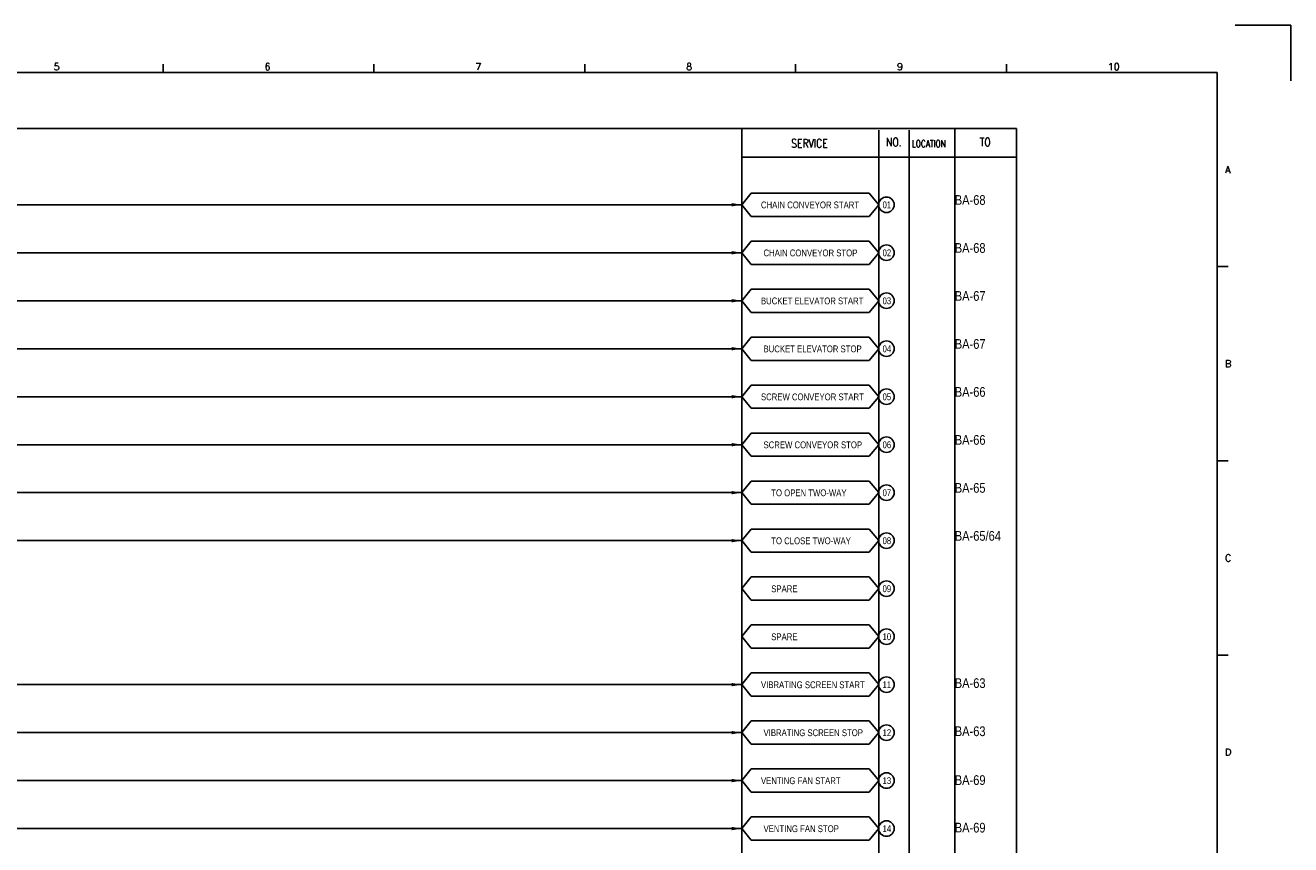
# Model space of a CAD drawing. Extents: x 2722 to 3688, y -648 to 35.
# Tile 3 of 3: x 3164 to 3688, y -305 to 35. Entities that reach past the tile are written whole.
import ezdxf
from ezdxf.enums import TextEntityAlignment as Align
from ezdxf.lldxf.tags import DXFTag

# ---------------------------------------------------------------- set-up
doc = ezdxf.new("R2010")
doc.units = 0
doc.header["$MEASUREMENT"] = 0
for name, color, linetype in [('CON', 4, 'Continuous'), ('HID', 2, 'HIDDEN'), ('圖框CON', 4, 'Continuous'), ('框線', 6, 'Continuous')]:
    doc.layers.add(name, color=color, linetype=linetype)
doc.styles.add('DAYUKP', font='complex', dxfattribs={"bigfont": 'DAYUKP.SHX'})
doc.styles.add('ROMANS', font='romans', dxfattribs={"width": 0.8})
doc.styles.add('style3', font='ARIALN.TTF')
tags = doc.linetypes.add('HIDDEN', pattern=[4, 1.5, -1, 1.5]).pattern_tags.tags
tags[8:9] = [DXFTag(74, 4), DXFTag(75, 0), DXFTag(340, '0'), DXFTag(46, 1.0), DXFTag(50, 0.0), DXFTag(44, 0.0), DXFTag(45, 0.0)]
tags[6:7] = [DXFTag(74, 4), DXFTag(75, 0), DXFTag(340, '0'), DXFTag(46, 1.0), DXFTag(50, 0.0), DXFTag(44, 0.0), DXFTag(45, 0.0)]
tags[4:5] = [DXFTag(74, 4), DXFTag(75, 0), DXFTag(340, '0'), DXFTag(46, 1.0), DXFTag(50, 0.0), DXFTag(44, 0.0), DXFTag(45, 0.0)]

# ---------------------------------------------------------------- blocks, each defined once
blk = doc.blocks.new('LEADER')
at = {"layer": 'CON'}
blk.add_solid([(0.85, -0.57), (0.85, -1.57), (3.85, -1.07)], dxfattribs=at)
blk = doc.blocks.new('1')
at = {"layer": 'Defpoints'}
blk.add_lwpolyline([(2189, 689.33), (2211.97, 689.33), (2211.97, 666.36)], dxfattribs=at)
at = {"layer": '圖框CON'}
for p, q in [((1745.08, 669.85), (1745.08, 673.29)), ((1832.37, 669.85), (1832.37, 673.29)), ((1919.66, 669.85), (1919.66, 673.29)), ((2006.95, 669.85), (2006.95, 673.29)), ((2094.24, 669.85), (2094.24, 673.29)), ((2186.14, 589.41), (2181.53, 589.41)), ((2186.14, 509.01), (2181.53, 509.01)), ((2186.14, 428.61), (2181.53, 428.61))]:
    blk.add_line(p, q, dxfattribs=at)
at = {"layer": '框線'}
for p, q in [((2181.53, 669.81), (1308.62, 669.81)), ((2181.53, 26.6), (2181.53, 669.81))]:
    blk.add_line(p, q, dxfattribs=at)
at = {"style": 'DAYUKP'}
for s, height, p in [('5', 2.87, (1699.8, 670.78)), ('6', 2.87, (1787.1, 670.78)), ('7', 2.87, (1874.39, 670.78)), ('8', 2.87, (1961.68, 670.78)), ('9', 2.87, (2048.97, 670.78)), ('10', 2.871, (2136.26, 670.78))]:
    blk.add_text(s, height=height, dxfattribs=at).set_placement(p)
for s, p in [('A', (2184.79, 629.6)), ('B', (2184.79, 549.2)), ('C', (2184.79, 468.8)), ('D', (2184.79, 388.39))]:
    blk.add_text(s, height=2.87, dxfattribs=at).set_placement(p, align=Align.MIDDLE_LEFT)

msp = doc.modelspace()

# ---------------------------------------------------------------- linework, layer by layer
at = {"layer": 'CON', "color": 6}
for p, q in [((3460.68, -39.75), (3464.58, -34.93)), ((3513.48, -34.93), (3464.58, -34.93)), ((3517.38, -39.75), (3513.48, -34.93)), ((3460.68, -39.75), (3464.58, -44.56)), ((3517.38, -39.75), (3513.48, -44.56)), ((3464.58, -44.56), (3513.48, -44.56)), ((3460.68, -59.61), (3464.58, -54.8)), ((3513.48, -54.8), (3464.58, -54.8)), ((3517.38, -59.61), (3513.48, -54.8)), ((3460.68, -59.61), (3464.58, -64.43)), ((3517.38, -59.61), (3513.48, -64.43)), ((3464.58, -64.43), (3513.48, -64.43)), ((3460.68, -79.48), (3464.58, -74.67)), ((3513.48, -74.67), (3464.58, -74.67)), ((3517.38, -79.48), (3513.48, -74.67)), ((3460.68, -79.48), (3464.58, -84.3)), ((3517.38, -79.48), (3513.48, -84.3)), ((3464.58, -84.3), (3513.48, -84.3)), ((3460.68, -99.35), (3464.58, -94.53)), ((3460.68, -99.35), (3464.58, -104.17)), ((3513.48, -94.53), (3464.58, -94.53)), ((3517.38, -99.35), (3513.48, -94.53)), ((3517.38, -99.35), (3513.48, -104.17)), ((3464.58, -104.17), (3513.48, -104.17)), ((3460.68, -119.22), (3464.58, -114.4)), ((3513.48, -114.4), (3464.58, -114.4)), ((3517.38, -119.22), (3513.48, -114.4)), ((3460.68, -119.22), (3464.58, -124.03)), ((3517.38, -119.22), (3513.48, -124.03)), ((3464.58, -124.03), (3513.48, -124.03)), ((3460.68, -139.09), (3464.58, -134.27)), ((3513.48, -134.27), (3464.58, -134.27)), ((3517.38, -139.09), (3513.48, -134.27)), ((3460.68, -139.09), (3464.58, -143.9)), ((3517.38, -139.09), (3513.48, -143.9)), ((3464.58, -143.9), (3513.48, -143.9)), ((3460.68, -158.95), (3464.58, -154.14)), ((3513.48, -154.14), (3464.58, -154.14)), ((3517.38, -158.95), (3513.48, -154.14)), ((3460.68, -158.95), (3464.58, -163.77)), ((3517.38, -158.95), (3513.48, -163.77)), ((3464.58, -163.77), (3513.48, -163.77)), ((3460.68, -178.82), (3464.58, -174.01)), ((3513.48, -174.01), (3464.58, -174.01)), ((3517.38, -178.82), (3513.48, -174.01)), ((3460.68, -178.82), (3464.58, -183.64)), ((3517.38, -178.82), (3513.48, -183.64)), ((3464.58, -183.64), (3513.48, -183.64)), ((3460.68, -198.69), (3464.58, -193.87)), ((3460.68, -198.69), (3464.58, -203.51)), ((3513.48, -193.87), (3464.58, -193.87)), ((3517.38, -198.69), (3513.48, -193.87)), ((3517.38, -198.69), (3513.48, -203.51)), ((3464.58, -203.51), (3513.48, -203.51)), ((3460.68, -218.56), (3464.58, -213.74)), ((3513.48, -213.74), (3464.58, -213.74)), ((3517.38, -218.56), (3513.48, -213.74)), ((3460.68, -218.56), (3464.58, -223.38)), ((3517.38, -218.56), (3513.48, -223.38)), ((3464.58, -223.38), (3513.48, -223.38)), ((3460.68, -238.43), (3464.58, -233.61)), ((3513.48, -233.61), (3464.58, -233.61)), ((3517.38, -238.43), (3513.48, -233.61)), ((3460.68, -238.43), (3464.58, -243.24)), ((3517.38, -238.43), (3513.48, -243.24)), ((3464.58, -243.24), (3513.48, -243.24)), ((3460.68, -258.3), (3464.58, -253.48)), ((3513.48, -253.48), (3464.58, -253.48)), ((3517.38, -258.3), (3513.48, -253.48)), ((3460.68, -258.3), (3464.58, -263.11)), ((3517.38, -258.3), (3513.48, -263.11)), ((3464.58, -263.11), (3513.48, -263.11)), ((3460.68, -278.16), (3464.58, -273.35)), ((3513.48, -273.35), (3464.58, -273.35)), ((3517.38, -278.16), (3513.48, -273.35)), ((3460.68, -278.16), (3464.58, -282.98)), ((3517.38, -278.16), (3513.48, -282.98)), ((3464.58, -282.98), (3513.48, -282.98)), ((3460.68, -298.03), (3464.58, -293.22)), ((3513.48, -293.22), (3464.58, -293.22)), ((3517.38, -298.03), (3513.48, -293.22)), ((3460.68, -298.03), (3464.58, -302.85)), ((3517.38, -298.03), (3513.48, -302.85)), ((3464.58, -302.85), (3513.48, -302.85))]:
    msp.add_line(p, q, dxfattribs=at)
at = {"layer": 'CON'}
for p, q in [((3015.48, -39.75), (3460.68, -39.75)), ((3015.48, -59.61), (3460.68, -59.61)), ((3015.48, -79.48), (3460.68, -79.48)), ((3015.48, -99.35), (3460.68, -99.35)), ((3015.48, -119.22), (3460.68, -119.22)), ((3015.48, -139.09), (3460.68, -139.09)), ((3015.48, -158.95), (3460.68, -158.95)), ((3015.48, -178.82), (3460.68, -178.82)), ((3015.48, -238.43), (3460.68, -238.43)), ((3015.48, -258.3), (3460.68, -258.3)), ((3015.48, -278.16), (3460.68, -278.16)), ((3015.48, -298.03), (3460.68, -298.03))]:
    msp.add_line(p, q, dxfattribs=at)
msp.add_lwpolyline([(2860.43, -8.19), (3574.43, -8.19), (3574.43, -507.99), (2860.43, -507.99)], close=True, dxfattribs=at)
for centre in [(3520.6, -39.75), (3520.6, -59.61), (3520.6, -79.48), (3520.6, -99.35), (3520.6, -119.22), (3520.6, -139.09), (3520.6, -158.95), (3520.6, -178.82), (3520.6, -198.69), (3520.6, -218.56), (3520.6, -238.43), (3520.6, -258.3), (3520.6, -278.16), (3520.6, -298.03)]:
    msp.add_circle(centre, 3.21, dxfattribs=at)
at = {"layer": 'HID'}
for p, q in [((3460.68, -8.19), (3460.68, -507.99)), ((3517.38, -8.89), (3517.38, -507.99)), ((3529.98, -8.89), (3529.98, -507.99)), ((3548.88, -8.19), (3548.88, -507.99)), ((3460.68, -20.09), (3574.43, -20.09))]:
    msp.add_line(p, q, dxfattribs=at)

# ---------------------------------------------------------------- block references
msp.add_blockref('1', (1476, -654.78))
at = {"layer": 'CON', "xscale": 1.4, "yscale": 1.4, "zscale": 1.4}
for p in [(3455.29, -38.25), (3455.29, -58.12), (3455.29, -77.99), (3455.29, -97.86), (3455.29, -117.73), (3455.29, -137.59), (3455.29, -157.46), (3455.29, -177.33), (3455.29, -236.94), (3455.29, -256.8), (3455.29, -276.67), (3455.29, -296.54)]:
    msp.add_blockref('LEADER', p, dxfattribs=at)

# ---------------------------------------------------------------- texts
at = {"layer": 'CON', "style": 'ROMANS', "width": 0.8}
for s, p in [('SERVICE', (3488.72, -14.32)), ('NO.', (3523.68, -13.79)), ('TO', (3561.48, -13.79))]:
    msp.add_text(s, height=3.5, dxfattribs=at).set_placement(p, align=Align.MIDDLE)
msp.add_text('LOCATION', height=2.8, dxfattribs=at).set_placement((3531.12, -16.69), align=Align.BOTTOM_LEFT)
at = {"layer": 'CON', "style": 'style3'}
for s, p in [('BA-68', (3548.88, -39.77)), ('BA-68', (3548.88, -59.64)), ('BA-67', (3548.88, -79.51)), ('BA-67', (3548.88, -99.38)), ('BA-66', (3548.88, -119.24)), ('BA-66', (3548.88, -139.11)), ('BA-65', (3548.88, -158.98)), ('BA-65/64', (3548.88, -178.85)), ('BA-63', (3548.88, -239.81)), ('BA-63', (3548.88, -259.74)), ('BA-69', (3548.88, -279.96)), ('BA-69', (3548.88, -299.65))]:
    msp.add_text(s, height=4, dxfattribs=at).set_placement(p)
for s, p in [('CHAIN CONVEYOR START', (3468.64, -42.05)), ('01', (3518.97, -42.03)), ('CHAIN CONVEYOR STOP', (3469.7, -61.92)), ('02', (3518.97, -61.89)), ('BUCKET ELEVATOR START', (3468.64, -81.79)), ('03', (3518.97, -81.76)), ('BUCKET ELEVATOR STOP', (3469.7, -101.66)), ('04', (3518.97, -101.63)), ('SCREW CONVEYOR START', (3468.64, -121.53)), ('05', (3518.97, -121.5)), ('SCREW CONVEYOR STOP', (3469.7, -141.39)), ('06', (3518.97, -141.37)), ('TO OPEN TWO-WAY', (3472.9, -161.26)), ('07', (3518.97, -161.24)), ('TO CLOSE TWO-WAY', (3472.9, -181.13)), ('08', (3518.97, -181.1)), ('SPARE', (3472.9, -201)), ('09', (3518.97, -200.97)), ('SPARE', (3472.9, -220.87)), ('10', (3518.97, -220.84)), ('VIBRATING SCREEN START', (3468.64, -240.74)), ('11', (3518.97, -240.71)), ('VIBRATING SCREEN STOP', (3469.7, -260.6)), ('12', (3518.97, -260.58)), ('VENTING FAN START', (3468.64, -280.47)), ('13', (3518.97, -280.44)), ('VENTING FAN STOP', (3469.7, -300.34)), ('14', (3518.97, -300.31))]:
    msp.add_text(s, height=2.8, dxfattribs=at).set_placement(p, align=Align.BOTTOM_LEFT)

doc.saveas('drawing.dxf')
